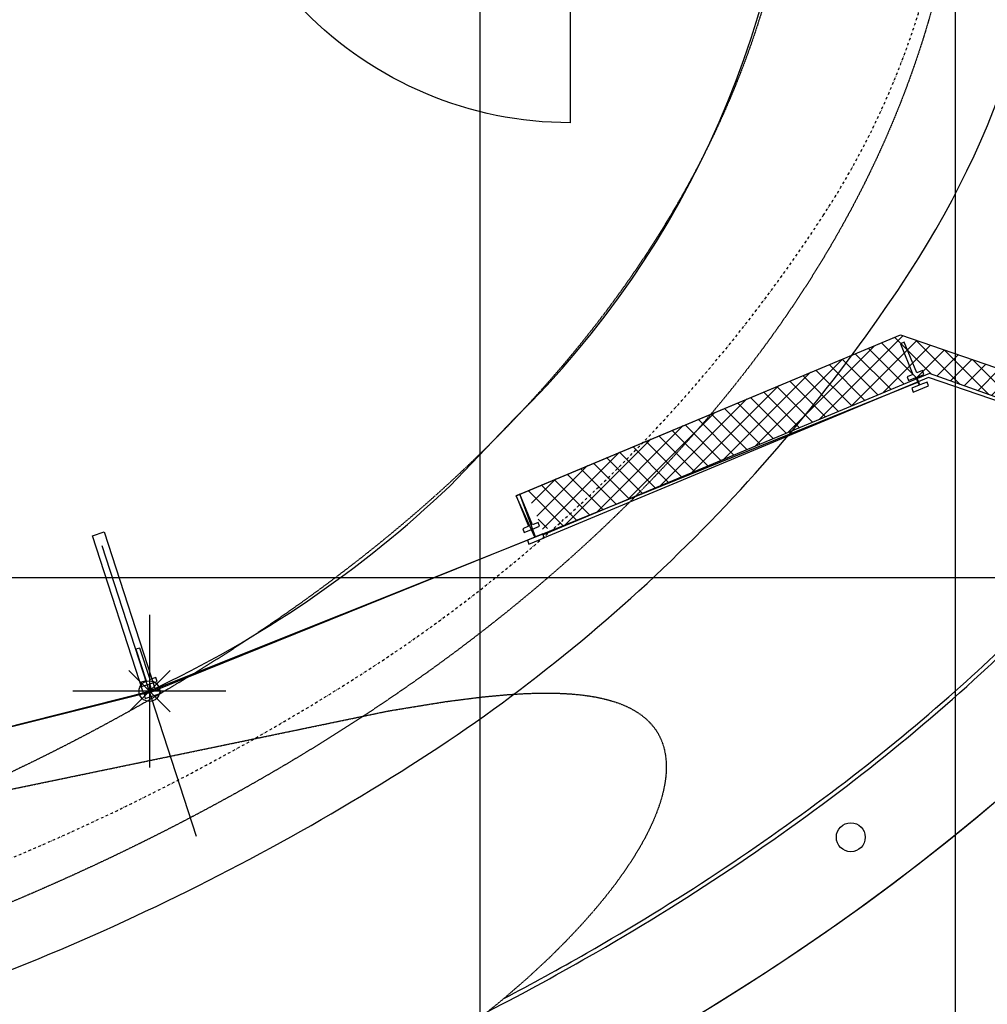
# Model space of a CAD drawing. Header units: metres. Extents: x 63115 to 703450, y -261936 to -53969.
# Tile 203 of 256: x 163768 to 166109, y -133393 to -131011. Entities that reach past the tile are written whole.
import ezdxf

# ---------------------------------------------------------------- set-up
doc = ezdxf.new("R2010")
doc.units = ezdxf.units.M
doc.header["$PDMODE"] = 35
doc.header["$PDSIZE"] = 50
doc.linetypes.add('DASHDOT2', pattern=[12.7, 6.35, -3.175, 0, -3.175])
doc.linetypes.add('DASHED', pattern=[0.75, 0.5, -0.25])
doc.layers.get('0').update_dxf_attribs({"true_color": 0x83b7c5})
doc.layers.add('_00_GO', color=7, linetype='Continuous', true_color=0x36c9b3, transparency=0.8)
doc.layers.add('_00_VO', color=7, linetype='Continuous', true_color=0x3c40c3, transparency=0.8)
for name, color, linetype in [('_01-STRAMIENEN', 253, 'DASHDOT2'), ('_02-section-thick', 3, 'Continuous'), ('_02Binnenwanden', 2, 'Continuous'), ('_03-PROJECTION', 1, 'Continuous'), ('_04-HIDDEN', 7, 'DASHED'), ('_13 natte ruimten', 253, 'Continuous'), ('Make2D visible lines', 1, 'Continuous')]:
    doc.layers.add(name, color=color, linetype=linetype)
doc.layers.add('_01Hulplijnen', color=6, linetype='Continuous', plot=False)

# ---------------------------------------------------------------- blocks, each defined once
blk = doc.blocks.new('*U396')
at = {"layer": '_01-STRAMIENEN'}
for points in [[(3950, 5487.4), (3950, -4768.6)], [(5100, 5487.4), (5100, -4768.6)], [(-7899.8, -1950), (6883.2, -1950)]]:
    blk.add_lwpolyline(points, dxfattribs=at)
blk.add_lwpolyline([(-5100, 0, 0.145418), (-4780.8, -1074.2, 0.10717), (-3648.9, -2193.2, 0.077335), (-2072, -2881.9, 0.064439), (0, -3150, 0.064439), (2072, -2881.9, 0.077335), (3648.9, -2193.2, 0.10717), (4780.8, -1074.2, 0.145418), (5100, 0, 0.145418), (4780.8, 1074.2, 0.10717), (3648.9, 2193.2, 0.077335), (2072, 2881.9, 0.064439), (0, 3150, 0.064439), (-2072, 2881.9, 0.077335), (-3648.9, 2193.2, 0.10717), (-4780.8, 1074.2, 0.145418)], format="xyb", close=True, dxfattribs=at)
at = {"layer": '_01Hulplijnen'}
for points in [[(3950, 5487.4), (3950, -4768.6)], [(5100, 5487.4), (5100, -4768.6)], [(3264.3, -2576.7), (3035.7, -1873.3)], [(-7899.8, -1950), (6883.2, -1950)], [(3150, -2040.1), (3150, -2409.9)], [(3334.9, -2225), (2965.1, -2225)]]:
    blk.add_lwpolyline(points, dxfattribs=at)
blk.add_lwpolyline([(-5350, 0, 0.145418), (-4990.3, -1210.7, 0.10717), (-3783, -2404.2, 0.077335), (-2135.6, -3123.6, 0.064439), (0, -3400, 0.064439), (2135.6, -3123.6, 0.077335), (3783, -2404.2, 0.10717), (4990.3, -1210.7, 0.145418), (5350, 0, 0.145418), (4990.3, 1210.7, 0.10717), (3783, 2404.2, 0.077335), (2135.6, 3123.6, 0.064439), (0, 3400, 0.064439), (-2135.6, 3123.6, 0.077335), (-3783, 2404.2, 0.10717), (-4990.3, 1210.7, 0.145418)], format="xyb", close=True, dxfattribs=at)
blk.add_point((3150, -2225), dxfattribs=at)
at = {"layer": '_03-PROJECTION'}
blk.add_lwpolyline([(3135.7, -2229.6), (3012.1, -1849.2), (3040.7, -1839.9), (3164.3, -2220.4)], close=True, dxfattribs=at)
blk = doc.blocks.new('door')
h = blk.add_hatch(color=255)
h.dxf.hatch_style = 1
h.paths.add_polyline_path([(45, 966.5), (45, 0), (-25, 0), (-25, 966.5)])
at = {"layer": '_03-PROJECTION'}
blk.add_lwpolyline([(45, 966.5), (45, 0), (-25, 0), (-25, 966.5)], close=True, dxfattribs=at)
at = {"layer": '_13 natte ruimten', "color": 1}
blk.add_lwpolyline([(45, 933.2), (-875, 933.2, 0.420738), (45, 33.4, 0)], format="xyb", dxfattribs=at)
blk = doc.blocks.new('*U255')
at = {"layer": '_01Hulplijnen'}
for points in [[(3950, -766), (3950, -4752.8)], [(5100, -766), (5100, -4752.8)]]:
    blk.add_lwpolyline(points, dxfattribs=at)
at = {"layer": '_03-PROJECTION'}
blk.add_ellipse((0, 0), major_axis=(-6500, 0), ratio=0.638462, start_param=0.463296, end_param=2.678297, dxfattribs=at)
blk = doc.blocks.new('pui_nieuw')
at = {"layer": '_03-PROJECTION'}
h = blk.add_hatch(dxfattribs=at)
h.set_pattern_fill('ANSI37', color=256, scale=10)
h.set_pattern_definition([(45, (-511.05, 401.453), (-22.45064, 22.45064), []), (135, (-511.05, 401.453), (-22.45064, -22.45064), [])])
h.paths.add_polyline_path([(5652.5, -1598.6), (5609.8, -1659.8), (5037.4, -1456.6), (4134.7, -1833), (4131, -1824.3), (4102.6, -1836.4), (4062.2, -1741.1), (4967.2, -1363.1)])
at = {"layer": '_02-section-thick'}
for points in [[(5609.8, -1659.8), (5037.4, -1456.6), (4102.5, -1846.7)], [(5608, -1662.4), (5035, -1466.4), (4105.6, -1854.1)]]:
    blk.add_lwpolyline(points, dxfattribs=at)
at = {"layer": '_02Binnenwanden'}
blk.add_lwpolyline([(5609.8, -1659.8), (5037.4, -1456.6), (4102.6, -1846.6), (4101.8, -1844.6), (4084.1, -1851.7), (4046.7, -1748.4), (4967.2, -1363.1), (5655, -1599.5)], dxfattribs=at)
at = {"layer": 'Make2D visible lines'}
for points in [[(4976.8, -1381.1), (4967.6, -1384.8)], [(5006.8, -1455.1), (4976.8, -1381.1)], [(4967.6, -1384.8), (4997.5, -1458.9)], [(5020.7, -1449.5), (5006.8, -1455.1)], [(5024.4, -1458.7), (5020.7, -1449.5)], [(4997.5, -1458.9), (4983.6, -1464.5)], [(4983.6, -1464.5), (4987.3, -1473.7)], [(4987.3, -1473.7), (5004.9, -1466.6)], [(5004.9, -1466.6), (5012.4, -1485.1)], [(5006.8, -1465.9), (5024.4, -1458.7)], [(5014.3, -1484.4), (5006.8, -1465.9)], [(4082.7, -1852.3), (5009.9, -1477.7)], [(5010.5, -1477.7), (4083.3, -1852.3)], [(5012.4, -1485.1), (4994.8, -1492.2)], [(4994.8, -1492.2), (4998.5, -1501.5)], [(4998.5, -1501.5), (5035.6, -1486.5)], [(5031.9, -1477.3), (5014.3, -1484.4)], [(5035.6, -1486.5), (5031.9, -1477.3)], [(4046.7, -1748.4), (4037.5, -1752.2)], [(4037.5, -1752.2), (4067.4, -1826.3)], [(4076.7, -1822.6), (4046.7, -1748.4)], [(4067.4, -1826.3), (4053.5, -1832)], [(4053.5, -1832), (4057.3, -1841.2)], [(4090.6, -1817), (4076.7, -1822.6)], [(4076.7, -1833.4), (4094.4, -1826.3)], [(4084.2, -1851.9), (4076.7, -1833.4)], [(4094.4, -1826.3), (4090.6, -1817)], [(4057.3, -1841.2), (4074.9, -1834.1)], [(4082.4, -1852.7), (4064.8, -1859.8)], [(4068.5, -1869.1), (4105.6, -1854.1)], [(4074.9, -1834.1), (4082.4, -1852.7)], [(4083.3, -1852.3), (4082.4, -1852.7)], [(4105.6, -1854.1), (4101.8, -1844.8)], [(4064.8, -1859.8), (3156.1, -2226.9)], [(4064.8, -1859.8), (4068.5, -1869.1)], [(3126.9, -2120.7), (3117.4, -2123.8)], [(3117.4, -2123.8), (3142.1, -2199.9)], [(3151.6, -2196.8), (3126.9, -2120.7)], [(3142.1, -2199.9), (3127.8, -2204.5)], [(3127.8, -2204.5), (3130.9, -2214.1)], [(3130.9, -2214.1), (3149, -2208.2)], [(3149, -2208.2), (3155.2, -2227.2)], [(3150.9, -2207.6), (3169, -2201.7)], [(3157.1, -2226.6), (3150.9, -2207.6)], [(3165.9, -2192.2), (3151.6, -2196.8)], [(3169, -2201.7), (3165.9, -2192.2)], [(3156.1, -2226.9), (2282.9, -2444.6)], [(3155.2, -2227.2), (3137.1, -2233.1)], [(3137.1, -2233.1), (3140.2, -2242.6)], [(3140.2, -2242.6), (3178.2, -2230.2)], [(3175.1, -2220.7), (3157.1, -2226.6)], [(3178.2, -2230.2), (3175.1, -2220.7)]]:
    blk.add_lwpolyline(points, dxfattribs=at)

msp = doc.modelspace()

# ---------------------------------------------------------------- linework, layer by layer
at = {"layer": '_00_GO'}
msp.add_lwpolyline([(160930.8, -133135.3), (163213.7, -132855.4), (164081.8, -132635.6), (165014.2, -132263.3), (164969.3, -132162.8), (165899, -131773.7), (166331.2, -131922.2, 0.150859), (166825.4, -130410.6), (162201, -130410.6), (159662.6, -130410.6), (155038.3, -130410.6, 0.152713), (155535, -131921.3), (155964.6, -131773.7), (156894.3, -132162.8), (156849.5, -132263.1), (157781.8, -132635.6), (158648, -132854.8)], format="xyb", close=True, dxfattribs=at)
at = {"layer": '_00_VO'}
msp.add_lwpolyline([(160931.8, -133135.2), (163213.7, -132855.4), (164081.8, -132635.6, 0.080579), (164808.8, -132139.5), (164966.5, -131975.3, 0.193751), (165651, -130410.6), (162201, -130410.6), (159662.6, -130410.6), (156212.9, -130410.6, 0.260303), (157727.2, -132634.6), (158181.8, -132738.6), (158659.3, -132857.1)], format="xyb", close=True, dxfattribs=at)
at = {"layer": '_02-section-thick'}
for points, knots in [([(166931.2, -131376.9), (166951.1, -131326.8), (166969.5, -131276.2), (167011.4, -131149.6), (167033.1, -131073), (167069.6, -130917.6), (167084.4, -130838.9), (167106.6, -130679.7), (167113.9, -130599.2), (167120.9, -130436.9), (167120.4, -130355.1), (167111.4, -130190.6), (167102.8, -130107.8), (167077.3, -129942), (167060.3, -129858.8), (167017.8, -129692.7), (166992.3, -129609.6), (166932.6, -129444.1), (166898.5, -129361.7), (166821.7, -129198), (166779.1, -129116.8), (166685.3, -128956), (166634.3, -128876.4), (166524.1, -128719.5), (166465, -128642.2), (166338.9, -128490.2), (166272.1, -128415.6), (166131.1, -128269.5), (166057, -128198.1), (165902.1, -128058.8), (165821.4, -127990.9), (165653.8, -127859.2), (165567, -127795.3), (165388, -127671.7), (165295.9, -127612), (165107, -127497.2), (165010.2, -127442), (164812.9, -127336.2), (164712.3, -127285.7), (164508, -127189.4), (164404.3, -127143.6), (164194.6, -127056.8), (164088.6, -127015.8), (163875, -126938.7), (163767.4, -126902.4), (163615.1, -126854.7), (163570.7, -126841.3), (163526.3, -126828.2)], [4.158918, 4.158918, 4.158918, 4.158918, 4.201538, 4.201538, 4.264288, 4.264288, 4.327038, 4.327038, 4.389787, 4.389787, 4.452537, 4.452537, 4.515287, 4.515287, 4.578037, 4.578037, 4.640787, 4.640787, 4.703537, 4.703537, 4.766287, 4.766287, 4.829037, 4.829037, 4.891786, 4.891786, 4.954536, 4.954536, 5.017286, 5.017286, 5.080036, 5.080036, 5.142786, 5.142786, 5.205536, 5.205536, 5.268286, 5.268286, 5.331036, 5.331036, 5.393785, 5.393785, 5.456535, 5.456535, 5.519285, 5.519285, 5.544983, 5.544983, 5.544983, 5.544983]), ([(166838.3, -131340.1), (166857.8, -131290.7), (166876, -131240.7), (166918.2, -131112.5), (166940.2, -131033.5), (166976.6, -130873.4), (166990.9, -130792.3), (167011.3, -130628.2), (167017.4, -130545.3), (167020.9, -130378.1), (167018.4, -130293.9), (167004.2, -130124.4), (166992.6, -130039.2), (166960.1, -129868.5), (166939.2, -129783), (166892.2, -129626.5), (166867.7, -129555.6), (166811.9, -129414.3), (166780.7, -129343.8), (166711.8, -129203.8), (166674.1, -129134.1), (166592.1, -128996.1), (166547.9, -128927.6), (166453.1, -128792.2), (166402.6, -128725.3), (166295.5, -128593.4), (166238.9, -128528.4), (166119.9, -128400.6), (166057.5, -128337.8), (165927.3, -128214.7), (165859.5, -128154.5), (165718.8, -128036.8), (165646, -127979.3), (165495.8, -127867.6), (165418.4, -127813.2), (165259.6, -127707.7), (165178.2, -127656.7), (165011.7, -127557.9), (164926.7, -127510.3), (164753.7, -127418.6), (164665.7, -127374.5), (164487.2, -127290), (164396.7, -127249.6), (164213.7, -127172.4), (164121.2, -127135.7), (163934.8, -127065.9), (163840.9, -127032.9), (163668.1, -126975.8), (163589.4, -126951.2), (163510.5, -126927.8)], [4.158918, 4.158918, 4.158918, 4.158918, 4.202497, 4.202497, 4.269578, 4.269578, 4.336658, 4.336658, 4.403739, 4.403739, 4.47082, 4.47082, 4.5379, 4.5379, 4.604981, 4.604981, 4.660688, 4.660688, 4.716395, 4.716395, 4.772102, 4.772102, 4.827809, 4.827809, 4.883516, 4.883516, 4.939223, 4.939223, 4.99493, 4.99493, 5.050637, 5.050637, 5.106344, 5.106344, 5.162051, 5.162051, 5.217758, 5.217758, 5.273465, 5.273465, 5.329172, 5.329172, 5.384879, 5.384879, 5.440586, 5.440586, 5.496293, 5.496293, 5.542549, 5.542549, 5.542549, 5.542549]), ([(164901.1, -133410.7), (164990.5, -133364.5), (165077.9, -133316.8), (165282.7, -133198.6), (165397.8, -133126.7), (165618.6, -132977.9), (165724.3, -132900.9), (165925.3, -132742.4), (166020.8, -132660.8), (166155.5, -132536), (166198.8, -132494.1), (166240.8, -132451.8)], [2.2506696, 2.2506696, 2.2506696, 2.2506696, 2.3058482, 2.3058482, 2.3833606, 2.3833606, 2.4608729, 2.4608729, 2.5383853, 2.5383853, 2.5767734, 2.5767734, 2.5767734, 2.5767734]), ([(164939.8, -133379.2), (165007.6, -133343.6), (165074.1, -133307.1), (165248.6, -133207.2), (165354.2, -133142.3), (165557.4, -133008.2), (165655.1, -132939.1), (165842, -132797), (165931.4, -132724), (166091.1, -132583.5), (166162.5, -132516.4), (166230.4, -132448.2)], [2.2596278, 2.2596278, 2.2596278, 2.2596278, 2.3017926, 2.3017926, 2.3724527, 2.3724527, 2.4430391, 2.4430391, 2.5136255, 2.5136255, 2.5757584, 2.5757584, 2.5757584, 2.5757584])]:
    msp.add_open_spline(points, degree=3, knots=knots, dxfattribs=at)
at = {"layer": '_03-PROJECTION'}
msp.add_circle((165779.1, -132989.1), 35, dxfattribs=at)
msp.add_ellipse((160931.8, -130410.6), major_axis=(-6500, 0), ratio=0.638462, start_param=0.531155, end_param=2.601165, dxfattribs=at)
at = {"layer": '_04-HIDDEN', "ltscale": 2}
for points in [[(163746.2, -132873.2), (164661.4, -132683.3), (164798.3, -132661), (164886.2, -132649.8), (164947.8, -132644.1), (164995.8, -132641.2), (165032.8, -132640.3), (165056.4, -132640.4), (165081.1, -132641.1), (165105.9, -132642.7), (165126.6, -132644.7), (165144.9, -132647.1), (165160.6, -132649.7), (165174.7, -132652.6), (165187.4, -132655.6), (165198.8, -132658.7), (165208.8, -132661.8), (165214.6, -132663.8), (165223.3, -132667), (165229.8, -132669.7), (165237.1, -132672.9), (165244.1, -132676.3), (165249.3, -132679), (165254.3, -132681.8), (165259.2, -132684.7), (165264, -132687.7), (165268.6, -132690.9), (165273.1, -132694.1), (165277.4, -132697.5), (165281.6, -132700.9), (165285.6, -132704.5), (165288.2, -132707), (165290.7, -132709.5), (165293.2, -132712), (165295.6, -132714.6), (165297.9, -132717.3), (165300.1, -132720), (165302.3, -132722.7), (165304.4, -132725.5), (165306.4, -132728.3), (165309, -132732.2), (165311.2, -132735.8), (165313.4, -132739.5), (165315.4, -132743.3), (165317.4, -132747.1), (165318.6, -132749.7), (165319.8, -132752.3), (165321.4, -132756.3), (165323, -132760.4), (165323.9, -132763.1), (165325.3, -132767.2), (165326.5, -132771.4), (165327.2, -132774.2), (165327.9, -132777.1), (165328.6, -132779.9), (165329.5, -132784.2), (165330.3, -132788.6), (165331.1, -132794.5), (165331.8, -132800.5), (165332.2, -132806.6), (165332.5, -132812.7), (165332.6, -132818.8)], [(165332.6, -132818.8), (165332.5, -132825.1), (165332.3, -132831.4), (165331.8, -132837.7), (165331.2, -132844.2), (165330.4, -132850.6), (165329.4, -132857.1), (165328.3, -132863.6), (165327, -132870.2), (165324.8, -132880.1), (165322.3, -132890), (165320.4, -132896.7), (165318.4, -132903.3), (165313.9, -132916.7), (165308.9, -132930.2), (165306.3, -132936.9), (165300.6, -132950.5), (165294.4, -132964), (165287.9, -132977.5), (165280.9, -132991), (165269.7, -133011.2), (165257.6, -133031.4), (165244.6, -133052), (165226, -133079.2), (165206.3, -133106.2), (165185.5, -133133), (165158, -133166.1), (165129.2, -133198.8), (165092.9, -133237.4), (165048.1, -133282.1), (164996.7, -133329.8), (164939.4, -133379.6), (164871.8, -133434.4)]]:
    msp.add_lwpolyline(points, dxfattribs=at)
for centre, major_axis, ratio in [((160932.1, -130410.6), (-5121.8, 0), 0.639243), ((160931.9, -130410.6), (-4719, 0), 0.639228)]:
    msp.add_ellipse(centre, major_axis=major_axis, ratio=ratio, dxfattribs=at)

# ---------------------------------------------------------------- block references
at = {"layer": '_03-PROJECTION'}
for name in ['*U396', '*U255', 'pui_nieuw']:
    msp.add_blockref(name, (160931.8, -130410.6), dxfattribs=at)
at = {"layer": '_03-PROJECTION', "xscale": -1, "rotation": 270}
msp.add_blockref('door', (164166.8, -130385.6), dxfattribs=at)

doc.saveas('drawing.dxf')
